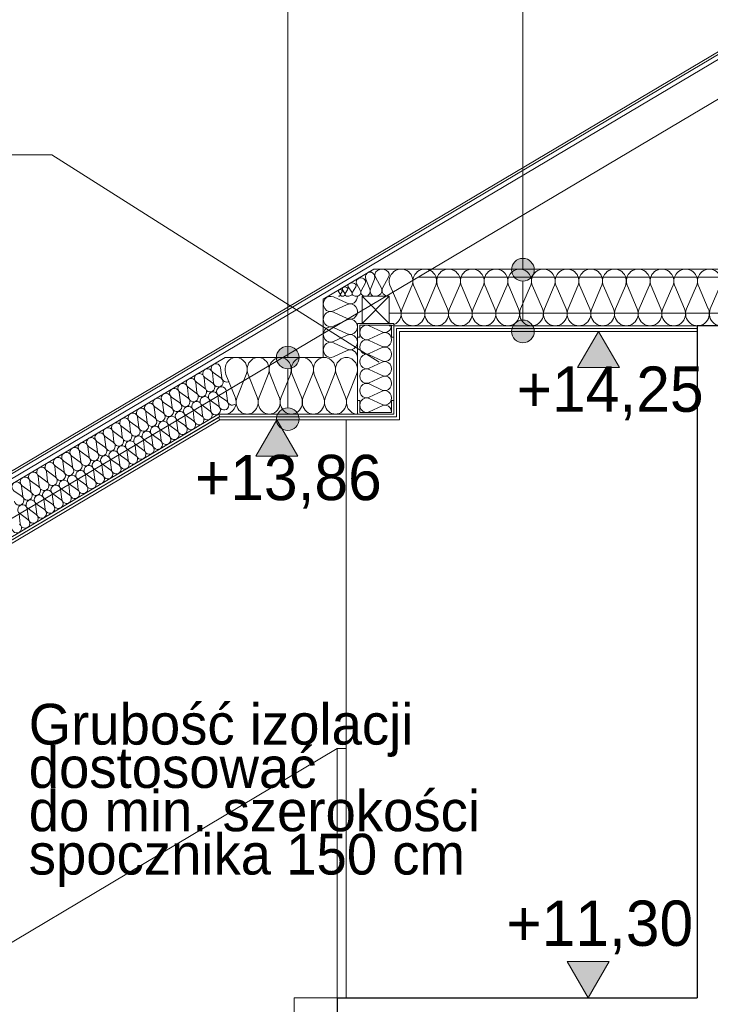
# Model space of a CAD drawing. Extents: x -396299 to -11759, y -15022 to 18278.
# Tile 134 of 205: x -145351 to -142300, y 7823 to 12169. Entities that reach past the tile are written whole.
import ezdxf

# ---------------------------------------------------------------- set-up
doc = ezdxf.new("R2010")
doc.units = 0
doc.header["$MEASUREMENT"] = 0
for name, color, linetype in [('arch izolacje', 7, 'Continuous'), ('Arch ocieplenie', 7, 'Continuous'), ('Arch opisy', 7, 'Continuous'), ('Arch wymiary', 7, 'Continuous'), ('Arch ściany działowe', 7, 'Continuous')]:
    doc.layers.add(name, color=color, linetype=linetype)
for name, color, linetype, lineweight, true_color in [('arch izolacje_Nr_Pióra__24', 7, 'Continuous', 13, 0x029e21), ('Arch ocieplenie_Nr_Pióra__24', 7, 'Continuous', 13, 0x029e21), ('Arch opisy_Nr_Pióra__3', 7, 'Continuous', 20, 0xff6600), ('Arch stropy_Nr_Pióra__24', 7, 'Continuous', 13, 0x029e21), ('INWENT STROPY_Nr_Pióra__25', 7, 'Continuous', 15, 0x40a5ff)]:
    doc.layers.add(name, color=color, linetype=linetype, lineweight=lineweight, true_color=true_color)
for name, color, linetype, lineweight in [('Arch opisy_Nr_Pióra__21', 7, 'Continuous', 13), ('Arch wymiary_Nr_Pióra__21', 7, 'Continuous', 13), ('Arch ściany działowe_Nr_Pióra__5', 7, 'Continuous', 13), ('INWENT BALUSTRADY_Nr_Pióra__21', 7, 'Continuous', 13), ('INWENT DACH_Nr_Pióra__5', 7, 'Continuous', 13), ('INWENT OPISY_Nr_Pióra__21', 7, 'Continuous', 13), ('INWENT.ŚCIANY_Nr_Pióra__1', 7, 'Continuous', 25), ('INWENT.ŚCIANY_Nr_Pióra__21', 7, 'Continuous', 13), ('Inwentaryzacja Konst._Nr_Pióra__5', 7, 'Continuous', 13), ('Istniejące schody_Nr_Pióra__1', 7, 'Continuous', 25), ('Istniejące schody_Nr_Pióra__21', 7, 'Continuous', 13)]:
    doc.layers.add(name, color=color, linetype=linetype, lineweight=lineweight)
doc.styles.add('GENERATED_STYLE_1', font='txt')
doc.styles.add('GENERATED_STYLE_3', font='txt')

# ---------------------------------------------------------------- blocks, each defined once
blk = doc.blocks.new('Ściana_101', base_point=(-147690.9, 8505))
at = {"layer": 'Arch ściany działowe_Nr_Pióra__5', "linetype": 'Continuous'}
for p, q in [((-144473, 10428.2), (-147703.4, 8512.1)), ((-147690.9, 8505), (-144466.7, 10417.4)), ((-144466.7, 10417.4), (-144473, 10428.2))]:
    blk.add_line(p, q, dxfattribs=at)
blk = doc.blocks.new('Ściana_102', base_point=(-147678.4, 8497.9))
at = {"layer": 'Arch ściany działowe_Nr_Pióra__5', "linetype": 'Continuous'}
for p, q in [((-144472.6, 10413.9), (-147690.9, 8505)), ((-147678.4, 8497.9), (-144466.2, 10403.2)), ((-144466.2, 10403.2), (-144472.6, 10413.9))]:
    blk.add_line(p, q, dxfattribs=at)
blk = doc.blocks.new('Izolacja cieplna 14_127', base_point=(-144425.7, 10572.5))
at = {"layer": 'Arch ocieplenie_Nr_Pióra__24', "linetype": 'Continuous'}
for p, q in [((-144499.7, 10610.2), (-144494.4, 10566.4)), ((-144460.8, 10586.4), (-144496.7, 10612.1)), ((-144463.1, 10632), (-144457.7, 10588.2)), ((-144573.1, 10566.8), (-144567.7, 10523)), ((-144534.1, 10542.9), (-144570, 10568.6)), ((-144536.4, 10588.5), (-144531, 10544.7)), ((-144497.5, 10564.6), (-144533.3, 10590.3)), ((-144646.4, 10523.3), (-144641, 10479.5)), ((-144607.4, 10499.4), (-144643.3, 10525.1)), ((-144609.7, 10545), (-144604.4, 10501.2)), ((-144570.8, 10521.1), (-144606.6, 10546.8)), ((-144719.7, 10479.8), (-144714.3, 10436)), ((-144680.8, 10455.9), (-144716.6, 10481.6)), ((-144683, 10501.5), (-144677.7, 10457.7)), ((-144644.1, 10477.6), (-144680, 10503.3)), ((-144793, 10436.3), (-144787.7, 10392.5)), ((-144754.1, 10412.4), (-144789.9, 10438.1)), ((-144756.4, 10458), (-144751, 10414.2)), ((-144717.4, 10434.2), (-144753.3, 10459.9)), ((-144866.3, 10392.8), (-144861, 10349)), ((-144827.4, 10368.9), (-144863.3, 10394.6)), ((-144829.7, 10414.5), (-144824.3, 10370.7)), ((-144790.7, 10390.7), (-144826.6, 10416.4)), ((-144939.7, 10349.3), (-144934.3, 10305.5)), ((-144900.7, 10325.4), (-144936.6, 10351.1)), ((-144903, 10371.1), (-144897.6, 10327.3)), ((-144864.1, 10347.2), (-144899.9, 10372.9)), ((-145013, 10305.8), (-145007.6, 10262)), ((-144974, 10281.9), (-145009.9, 10307.6)), ((-144976.3, 10327.6), (-144971, 10283.8)), ((-144937.4, 10303.7), (-144973.2, 10329.4)), ((-145086.3, 10262.3), (-145080.9, 10218.5)), ((-145047.4, 10238.5), (-145083.2, 10264.2)), ((-145049.6, 10284.1), (-145044.3, 10240.3)), ((-145010.7, 10260.2), (-145046.6, 10285.9)), ((-145159.6, 10218.8), (-145154.3, 10175)), ((-145120.7, 10195), (-145156.5, 10220.7)), ((-145123, 10240.6), (-145117.6, 10196.8)), ((-145084, 10216.7), (-145119.9, 10242.4)), ((-145232.9, 10175.3), (-145227.6, 10131.6)), ((-145194, 10151.5), (-145229.9, 10177.2)), ((-145196.3, 10197.1), (-145190.9, 10153.3)), ((-145157.3, 10173.2), (-145193.2, 10198.9)), ((-145306.3, 10131.9), (-145300.9, 10088.1)), ((-145267.3, 10108), (-145303.2, 10133.7)), ((-145269.6, 10153.6), (-145264.2, 10109.8)), ((-145230.7, 10129.7), (-145266.5, 10155.4)), ((-145340.6, 10064.5), (-145376.5, 10090.2)), ((-145342.9, 10110.1), (-145337.6, 10066.3)), ((-145304, 10086.2), (-145339.8, 10111.9))]:
    blk.add_line(p, q, dxfattribs=at)
for centre, start_param, end_param in [((-144484.2, 10629.4), 2.728799, 6.695979), ((-144557.5, 10585.9), 2.728799, 6.695979), ((-144520.9, 10607.6), 2.728799, 6.695979), ((-144630.9, 10542.4), 2.728799, 6.695979), ((-144594.2, 10564.1), 2.728799, 6.695979), ((-144509.9, 10547.3), 5.870392, 9.837571), ((-144473.2, 10569.1), 5.870392, 9.837571), ((-144436.6, 10590.8), 5.870392, 7.853982), ((-144704.2, 10498.9), 2.728799, 6.695979), ((-144667.5, 10520.6), 2.728799, 6.695979), ((-144583.2, 10503.8), 5.870392, 9.837571), ((-144546.6, 10525.6), 5.870392, 9.837571), ((-144777.5, 10455.4), 2.728799, 6.695979), ((-144740.8, 10477.2), 2.728799, 6.695979), ((-144656.5, 10460.3), 5.870392, 9.837571), ((-144619.9, 10482.1), 5.870392, 9.837571), ((-144850.8, 10411.9), 2.728799, 6.695979), ((-144814.2, 10433.7), 2.728799, 6.695979), ((-144729.9, 10416.9), 5.870392, 9.837571), ((-144693.2, 10438.6), 5.870392, 9.837571), ((-144924.1, 10368.4), 2.728799, 6.695979), ((-144887.5, 10390.2), 2.728799, 6.695979), ((-144803.2, 10373.4), 5.870392, 9.837571), ((-144766.5, 10395.1), 5.870392, 9.837571), ((-144997.5, 10324.9), 2.728799, 6.695979), ((-144960.8, 10346.7), 2.728799, 6.695979), ((-144876.5, 10329.9), 5.870392, 9.837571), ((-144839.8, 10351.6), 5.870392, 9.837571), ((-145070.8, 10281.5), 2.728799, 6.695979), ((-145034.1, 10303.2), 2.728799, 6.695979), ((-144949.8, 10286.4), 5.870392, 9.837571), ((-144913.2, 10308.1), 5.870392, 9.837571), ((-145144.1, 10238), 2.728799, 6.695979), ((-145107.4, 10259.7), 2.728799, 6.695979), ((-145023.1, 10242.9), 5.870392, 9.837571), ((-144986.5, 10264.6), 5.870392, 9.837571), ((-145217.4, 10194.5), 2.728799, 6.695979), ((-145180.8, 10216.2), 2.728799, 6.695979), ((-145096.5, 10199.4), 5.870392, 9.837571), ((-145059.8, 10221.2), 5.870392, 9.837571), ((-145290.7, 10151), 2.728799, 6.695979), ((-145254.1, 10172.7), 2.728799, 6.695979), ((-145169.8, 10155.9), 5.870392, 9.837571), ((-145133.1, 10177.7), 5.870392, 9.837571), ((-145364.1, 10107.5), 2.728799, 6.695979), ((-145327.4, 10129.2), 2.728799, 6.695979), ((-145243.1, 10112.4), 5.870392, 9.837571), ((-145206.4, 10134.2), 5.870392, 9.837571), ((-145316.4, 10068.9), 5.870392, 9.837571), ((-145279.8, 10090.7), 5.870392, 9.837571), ((-145353.1, 10047.2), 5.870392, 9.837571)]:
    blk.add_ellipse(centre, major_axis=(-18.3, -10.9), ratio=0.997928, start_param=start_param, end_param=end_param, dxfattribs=at)
blk = doc.blocks.new('Izolacja cieplna 14_145', base_point=(-141099.8, 10818.2))
at = {"layer": 'arch izolacje_Nr_Pióra__24', "linetype": 'Continuous'}
for p, q in [((-143670.4, 10892.7), (-143714, 10993.7)), ((-143618.1, 10993.7), (-143661.6, 10892.7)), ((-143565.7, 10892.7), (-143609.3, 10993.7)), ((-143513.3, 10993.7), (-143556.9, 10892.7)), ((-143460.9, 10892.7), (-143504.5, 10993.7)), ((-143408.6, 10993.7), (-143452.2, 10892.7)), ((-143356.2, 10892.7), (-143399.8, 10993.7)), ((-143303.8, 10993.7), (-143347.4, 10892.7)), ((-143251.5, 10892.7), (-143295, 10993.7)), ((-143199.1, 10993.7), (-143242.7, 10892.7)), ((-143146.7, 10892.7), (-143190.3, 10993.7)), ((-143094.4, 10993.7), (-143137.9, 10892.7)), ((-143042, 10892.7), (-143085.6, 10993.7)), ((-142989.6, 10993.7), (-143033.2, 10892.7)), ((-142937.2, 10892.7), (-142980.8, 10993.7)), ((-142884.9, 10993.7), (-142928.4, 10892.7)), ((-142832.5, 10892.7), (-142876.1, 10993.7)), ((-142780.1, 10993.7), (-142823.7, 10892.7)), ((-142727.7, 10892.7), (-142771.3, 10993.7)), ((-142675.4, 10993.7), (-142719, 10892.7)), ((-142623, 10892.7), (-142666.6, 10993.7)), ((-142570.6, 10993.7), (-142614.2, 10892.7)), ((-142518.3, 10892.7), (-142561.8, 10993.7)), ((-142465.9, 10993.7), (-142509.5, 10892.7)), ((-142413.5, 10892.7), (-142457.1, 10993.7)), ((-142361.2, 10993.7), (-142404.7, 10892.7)), ((-142308.8, 10892.7), (-142352.4, 10993.7)), ((-142256.4, 10993.7), (-142300, 10892.7)), ((-142204, 10892.7), (-142247.6, 10993.7)), ((-142151.7, 10993.7), (-142195.2, 10892.7)), ((-142099.3, 10892.7), (-142142.9, 10993.7)), ((-142046.9, 10993.7), (-142090.5, 10892.7)), ((-141994.6, 10892.7), (-142038.1, 10993.7)), ((-141942.2, 10993.7), (-141985.8, 10892.7)), ((-141889.8, 10892.7), (-141933.4, 10993.7)), ((-141837.4, 10993.7), (-141881, 10892.7)), ((-141785.1, 10892.7), (-141828.6, 10993.7)), ((-141732.7, 10993.7), (-141776.3, 10892.7)), ((-141680.3, 10892.7), (-141723.9, 10993.7)), ((-141628, 10993.7), (-141671.5, 10892.7)), ((-141575.6, 10892.7), (-141619.2, 10993.7)), ((-141523.2, 10993.7), (-141566.8, 10892.7)), ((-141470.8, 10892.7), (-141514.4, 10993.7)), ((-141418.5, 10993.7), (-141462, 10892.7)), ((-141366.1, 10892.7), (-141409.7, 10993.7)), ((-141313.7, 10993.7), (-141357.3, 10892.7)), ((-141261.4, 10892.7), (-141304.9, 10993.7)), ((-141209, 10993.7), (-141252.6, 10892.7)), ((-141156.6, 10892.7), (-141200.2, 10993.7)), ((-141104.2, 10993.7), (-141147.8, 10892.7))]:
    blk.add_line(p, q, dxfattribs=at)
for centre, start_param, end_param in [((-143666, 11015), 1.158003, 5.125183), ((-143561.3, 11015), 1.158003, 5.125183), ((-143456.5, 11015), 1.158003, 5.125183), ((-143351.8, 11015), 1.158003, 5.125183), ((-143247.1, 11015), 1.158003, 5.125183), ((-143142.3, 11015), 1.158003, 5.125183), ((-143037.6, 11015), 1.158003, 5.125183), ((-142932.8, 11015), 1.158003, 5.125183), ((-142828.1, 11015), 1.158003, 5.125183), ((-142723.4, 11015), 1.158003, 5.125183), ((-142618.6, 11015), 1.158003, 5.125183), ((-142513.9, 11015), 1.158003, 5.125183), ((-142409.1, 11015), 1.158003, 5.125183), ((-142304.4, 11015), 1.158003, 5.125183), ((-142199.6, 11015), 1.158003, 5.125183), ((-142094.9, 11015), 1.158003, 5.125183), ((-141990.2, 11015), 1.158003, 5.125183), ((-141885.4, 11015), 1.158003, 5.125183), ((-141780.7, 11015), 1.158003, 5.125183), ((-141675.9, 11015), 1.158003, 5.125183), ((-141571.2, 11015), 1.158003, 5.125183), ((-141466.4, 11015), 1.158003, 5.125183), ((-141361.7, 11015), 1.158003, 5.125183), ((-141257, 11015), 1.158003, 5.125183), ((-141152.2, 11015), 1.158003, 5.125183), ((-143718.4, 10871.3), 0, 1.983589), ((-143613.7, 10871.3), 4.299595, 8.266774), ((-143508.9, 10871.3), 4.299595, 8.266774), ((-143404.2, 10871.3), 4.299595, 8.266774), ((-143299.4, 10871.3), 4.299595, 8.266774), ((-143194.7, 10871.3), 4.299595, 8.266774), ((-143089.9, 10871.3), 4.299595, 8.266774), ((-142985.2, 10871.3), 4.299595, 8.266774), ((-142880.5, 10871.3), 4.299595, 8.266774), ((-142775.7, 10871.3), 4.299595, 8.266774), ((-142671, 10871.3), 4.299595, 8.266774), ((-142566.2, 10871.3), 4.299595, 8.266774), ((-142461.5, 10871.3), 4.299595, 8.266774), ((-142356.7, 10871.3), 4.299595, 8.266774), ((-142252, 10871.3), 4.299595, 8.266774), ((-142147.3, 10871.3), 4.299595, 8.266774), ((-142042.5, 10871.3), 4.299595, 8.266774), ((-141937.8, 10871.3), 4.299595, 8.266774), ((-141833, 10871.3), 4.299595, 8.266774), ((-141728.3, 10871.3), 4.299595, 8.266774), ((-141623.6, 10871.3), 4.299595, 8.266774), ((-141518.8, 10871.3), 4.299595, 8.266774), ((-141414.1, 10871.3), 4.299595, 8.266774), ((-141309.3, 10871.3), 4.299595, 8.266774), ((-141204.6, 10871.3), 4.299595, 8.266774), ((-141099.8, 10871.3), 4.299596, 6.283185)]:
    blk.add_ellipse(centre, major_axis=(0, -53.2), ratio=0.984989, start_param=start_param, end_param=end_param, dxfattribs=at)
blk = doc.blocks.new('Izolacja cieplna 14_146', base_point=(-143858.4, 10428.2))
at = {"layer": 'arch izolacje_Nr_Pióra__24', "linetype": 'Continuous'}
for p, q in [((-144398.9, 10502.7), (-144439.5, 10603.7)), ((-144350.2, 10603.7), (-144390.7, 10502.7)), ((-144301.4, 10502.7), (-144342, 10603.7)), ((-144252.6, 10603.7), (-144293.2, 10502.7)), ((-144203.9, 10502.7), (-144244.4, 10603.7)), ((-144155.1, 10603.7), (-144195.7, 10502.7)), ((-144106.3, 10502.7), (-144146.9, 10603.7)), ((-144057.6, 10603.7), (-144098.1, 10502.7)), ((-144008.8, 10502.7), (-144049.4, 10603.7)), ((-143960, 10603.7), (-144000.6, 10502.7)), ((-143911.3, 10502.7), (-143951.8, 10603.7)), ((-143862.5, 10603.7), (-143903.1, 10502.7))]:
    blk.add_line(p, q, dxfattribs=at)
for centre, start_param, end_param in [((-144394.8, 10625), 1.158003, 5.125183), ((-144297.3, 10625), 1.158003, 5.125183), ((-144199.8, 10625), 1.158003, 5.125183), ((-144102.2, 10625), 1.158003, 5.125183), ((-144004.7, 10625), 1.158003, 5.125183), ((-143907.2, 10625), 1.158003, 5.125183), ((-144443.6, 10481.3), 0, 1.983589), ((-144346.1, 10481.3), 4.299595, 8.266774), ((-144248.5, 10481.3), 4.299595, 8.266774), ((-144151, 10481.3), 4.299595, 8.266774), ((-144053.5, 10481.3), 4.299595, 8.266774), ((-143955.9, 10481.3), 4.299595, 8.266774), ((-143858.4, 10481.3), 4.299596, 6.283185)]:
    blk.add_ellipse(centre, major_axis=(0, -53.2), ratio=0.91718, start_param=start_param, end_param=end_param, dxfattribs=at)
blk = doc.blocks.new('Izolacja cieplna 14_147', base_point=(-143708.4, 10435.7))
at = {"layer": 'arch izolacje_Nr_Pióra__24', "linetype": 'Continuous'}
for p, q in [((-143750.1, 10791.3), (-143806.7, 10818)), ((-143806.7, 10759.2), (-143750.1, 10785.9)), ((-143750.1, 10727.1), (-143806.7, 10753.8)), ((-143806.7, 10695), (-143750.1, 10721.7)), ((-143750.1, 10663), (-143806.7, 10689.7)), ((-143806.7, 10630.9), (-143750.1, 10657.6)), ((-143750.1, 10598.8), (-143806.7, 10625.5)), ((-143806.7, 10566.7), (-143750.1, 10593.4)), ((-143750.1, 10534.6), (-143806.7, 10561.3)), ((-143806.7, 10502.5), (-143750.1, 10529.2)), ((-143750.1, 10470.5), (-143806.7, 10497.2)), ((-143806.7, 10438.4), (-143750.1, 10465.1))]:
    blk.add_line(p, q, dxfattribs=at)
for centre, start_param, end_param in [((-143818.6, 10788.6), 5.870392, 9.837571), ((-143738.2, 10820.7), 2.7288, 4.712389), ((-143738.2, 10756.5), 2.7288, 6.695979), ((-143818.6, 10724.4), 5.870392, 9.837571), ((-143818.6, 10660.3), 5.870392, 9.837571), ((-143738.2, 10692.3), 2.7288, 6.695979), ((-143738.2, 10628.2), 2.7288, 6.695979), ((-143818.6, 10596.1), 5.870392, 9.837571), ((-143818.6, 10531.9), 5.870392, 9.837571), ((-143738.2, 10564), 2.7288, 6.695979), ((-143738.2, 10499.8), 2.7288, 6.695979), ((-143818.6, 10467.8), 5.870392, 9.837571), ((-143738.2, 10435.7), 4.712389, 6.695979)]:
    blk.add_ellipse(centre, major_axis=(0, 32.1), ratio=0.92805, start_param=start_param, end_param=end_param, dxfattribs=at)
blk = doc.blocks.new('Izolacja cieplna 14_148', base_point=(-143858.4, 10678.2))
at = {"layer": 'arch izolacje_Nr_Pióra__24', "linetype": 'Continuous'}
for p, q in [((-143903.5, 10917.3), (-143964.6, 10945.3)), ((-143964.6, 10883.5), (-143903.5, 10911.6)), ((-143903.5, 10849.8), (-143964.6, 10877.8)), ((-143964.6, 10816), (-143903.5, 10844.1)), ((-143903.5, 10782.3), (-143964.6, 10810.3)), ((-143964.6, 10748.5), (-143903.5, 10776.6)), ((-143903.5, 10714.8), (-143964.6, 10742.8)), ((-143964.6, 10681), (-143903.5, 10709.1))]:
    blk.add_line(p, q, dxfattribs=at)
for centre, start_param, end_param in [((-143977.5, 10914.4), 5.870392, 9.837571), ((-143890.6, 10948.2), 2.7288, 4.712389), ((-143890.6, 10880.7), 2.7288, 6.695979), ((-143977.5, 10846.9), 5.870392, 9.837571), ((-143890.6, 10813.2), 2.7288, 6.695979), ((-143977.5, 10779.4), 5.870392, 9.837571), ((-143890.6, 10745.7), 2.7288, 6.695979), ((-143977.5, 10711.9), 5.870392, 9.837571), ((-143890.6, 10678.2), 4.712389, 6.695979)]:
    blk.add_ellipse(centre, major_axis=(0, 33.7), ratio=0.953287, start_param=start_param, end_param=end_param, dxfattribs=at)
blk = doc.blocks.new('Izolacja cieplna 14_149', base_point=(-143782.3, 10948.2))
at = {"layer": 'arch izolacje_Nr_Pióra__24', "linetype": 'Continuous'}
for p, q in [((-143779.6, 11032.4), (-143753, 10983.9)), ((-143747.7, 10983.9), (-143721.1, 11032.4))]:
    blk.add_line(p, q, dxfattribs=at)
for centre, start_param, end_param in [((-143750.3, 11042.7), 5.870392, 9.837571), ((-143782.3, 10973.7), 4.712389, 6.695979), ((-143718.4, 10973.7), 2.7288, 4.712389)]:
    blk.add_ellipse(centre, major_axis=(31.9, 0), ratio=0.799024, start_param=start_param, end_param=end_param, dxfattribs=at)
blk = doc.blocks.new('Izolacja cieplna 14_150', base_point=(-143782.3, 10948.2))
at = {"layer": 'Arch ocieplenie_Nr_Pióra__24', "linetype": 'Continuous'}
for p, q in [((-143804.5, 10980.1), (-143821.5, 11023.3)), ((-143784, 11023.3), (-143801, 10980.1))]:
    blk.add_line(p, q, dxfattribs=at)
for centre, start_param, end_param in [((-143802.8, 11032.5), 1.158003, 5.125183), ((-143823.2, 10970.9), 6.283185, 8.266774), ((-143782.3, 10970.9), 4.299596, 6.283185)]:
    blk.add_ellipse(centre, major_axis=(0, -22.8), ratio=0.899208, start_param=start_param, end_param=end_param, dxfattribs=at)
blk = doc.blocks.new('Izolacja cieplna 14_151', base_point=(-143823.2, 10948.2))
at = {"layer": 'Arch ocieplenie_Nr_Pióra__24', "linetype": 'Continuous'}
for p, q in [((-143845.4, 10972.4), (-143862.5, 11005.3)), ((-143825, 11005.3), (-143842, 10972.4))]:
    blk.add_line(p, q, dxfattribs=at)
for centre, start_param, end_param in [((-143843.7, 11012.2), 2.728799, 6.695979), ((-143864.2, 10965.5), 1.570796, 3.554385), ((-143823.2, 10965.5), 5.870392, 7.853982)]:
    blk.add_ellipse(centre, major_axis=(-20.5, 0), ratio=0.844641, start_param=start_param, end_param=end_param, dxfattribs=at)
blk = doc.blocks.new('Izolacja cieplna 14_152', base_point=(-143864.2, 10948.2))
at = {"layer": 'Arch ocieplenie_Nr_Pióra__24', "linetype": 'Continuous'}
for p, q in [((-143884, 10965.8), (-143899.1, 10989.8)), ((-143865.7, 10989.8), (-143880.9, 10965.8))]:
    blk.add_line(p, q, dxfattribs=at)
for centre, start_param, end_param in [((-143882.4, 10994.8), 2.728799, 6.695979), ((-143900.7, 10960.8), 1.570796, 3.554385), ((-143864.2, 10960.8), 5.870392, 7.853982)]:
    blk.add_ellipse(centre, major_axis=(-18.2, 0), ratio=0.690752, start_param=start_param, end_param=end_param, dxfattribs=at)
blk = doc.blocks.new('Izolacja cieplna 14_153', base_point=(-143901.6, 10948.2))
at = {"layer": 'Arch ocieplenie_Nr_Pióra__24', "linetype": 'Continuous'}
for p, q in [((-143914.5, 10960.5), (-143924.4, 10977.2)), ((-143902.6, 10977.2), (-143912.5, 10960.5))]:
    blk.add_line(p, q, dxfattribs=at)
for centre, start_param, end_param in [((-143913.5, 10980.7), 2.728799, 6.695979), ((-143925.4, 10957), 1.570796, 3.554385), ((-143901.6, 10957), 5.870392, 7.853982)]:
    blk.add_ellipse(centre, major_axis=(-11.9, 0), ratio=0.738301, start_param=start_param, end_param=end_param, dxfattribs=at)
blk = doc.blocks.new('Izolacja cieplna 14_154', base_point=(-143925.4, 10948.2))
at = {"layer": 'Arch ocieplenie_Nr_Pióra__24', "linetype": 'Continuous'}
for p, q in [((-143934.8, 10957.1), (-143942, 10969.2)), ((-143926.1, 10969.2), (-143933.4, 10957.1))]:
    blk.add_line(p, q, dxfattribs=at)
for centre, start_param, end_param in [((-143934.1, 10971.8), 2.728799, 6.695979), ((-143942.8, 10954.6), 1.570796, 3.554385), ((-143925.4, 10954.6), 5.870392, 7.853982)]:
    blk.add_ellipse(centre, major_axis=(-8.67, 0), ratio=0.736068, start_param=start_param, end_param=end_param, dxfattribs=at)
blk = doc.blocks.new('Izolacja cieplna 14_263', base_point=(-144401, 10470.9))
at = {"layer": 'Arch ocieplenie_Nr_Pióra__24', "linetype": 'Continuous'}
for p, q in [((-144438.4, 10530.4), (-144433, 10486.6)), ((-144511.6, 10486.9), (-144506.2, 10443.1)), ((-144472.7, 10463), (-144508.5, 10488.8)), ((-144475, 10508.6), (-144469.6, 10464.9)), ((-144436.1, 10484.8), (-144471.9, 10510.5)), ((-144584.8, 10443.5), (-144579.5, 10399.7)), ((-144545.9, 10419.6), (-144581.8, 10445.3)), ((-144548.2, 10465.2), (-144542.8, 10421.4)), ((-144509.3, 10441.3), (-144545.1, 10467)), ((-144658.1, 10400.1), (-144652.7, 10356.3)), ((-144619.1, 10376.2), (-144655, 10401.9)), ((-144621.4, 10421.8), (-144616.1, 10378)), ((-144582.5, 10397.9), (-144618.4, 10423.6)), ((-144731.3, 10356.6), (-144725.9, 10312.9)), ((-144692.4, 10332.7), (-144728.2, 10358.5)), ((-144694.7, 10378.4), (-144689.3, 10334.6)), ((-144655.8, 10354.5), (-144691.6, 10380.2)), ((-144804.5, 10313.2), (-144799.1, 10269.4)), ((-144765.6, 10289.3), (-144801.4, 10315)), ((-144767.9, 10334.9), (-144762.5, 10291.1)), ((-144729, 10311), (-144764.8, 10336.7)), ((-144877.7, 10269.8), (-144872.3, 10226)), ((-144838.8, 10245.9), (-144874.6, 10271.6)), ((-144841.1, 10291.5), (-144835.7, 10247.7)), ((-144802.2, 10267.6), (-144838, 10293.3)), ((-144950.9, 10226.3), (-144945.6, 10182.6)), ((-144912, 10202.5), (-144947.9, 10228.2)), ((-144914.3, 10248.1), (-144909, 10204.3)), ((-144875.4, 10224.2), (-144911.3, 10249.9)), ((-145024.2, 10182.9), (-145018.8, 10139.1)), ((-144985.2, 10159), (-145021.1, 10184.7)), ((-144987.6, 10204.6), (-144982.2, 10160.8)), ((-144948.6, 10180.7), (-144984.5, 10206.5)), ((-145097.4, 10139.5), (-145092, 10095.7)), ((-145058.5, 10115.6), (-145094.3, 10141.3)), ((-145060.8, 10161.2), (-145055.4, 10117.4)), ((-145021.9, 10137.3), (-145057.7, 10163)), ((-145170.6, 10096.1), (-145165.2, 10052.3)), ((-145131.7, 10072.2), (-145167.5, 10097.9)), ((-145134, 10117.8), (-145128.6, 10074)), ((-145095.1, 10093.9), (-145130.9, 10119.6)), ((-145243.8, 10052.6), (-145238.4, 10008.8)), ((-145204.9, 10028.7), (-145240.8, 10054.4)), ((-145207.2, 10074.3), (-145201.8, 10030.6)), ((-145168.3, 10050.4), (-145204.1, 10076.2)), ((-145317.1, 10009.2), (-145311.7, 9965.4)), ((-145278.1, 9985.3), (-145314, 10011)), ((-145280.4, 10030.9), (-145275.1, 9987.1)), ((-145241.5, 10007), (-145277.4, 10032.7)), ((-145353.7, 9987.5), (-145348.3, 9943.7)), ((-145314.7, 9963.6), (-145350.6, 9989.3))]:
    blk.add_line(p, q, dxfattribs=at)
for centre, start_param, end_param in [((-144496.1, 10506), 2.728799, 6.695979), ((-144459.5, 10527.8), 2.728799, 6.695979), ((-144569.3, 10462.6), 2.728799, 6.695979), ((-144532.7, 10484.3), 2.728799, 6.695979), ((-144448.5, 10467.5), 5.870392, 9.837571), ((-144411.9, 10489.2), 5.870392, 7.853982), ((-144642.6, 10419.2), 2.728799, 6.695979), ((-144606, 10440.9), 2.728799, 6.695979), ((-144521.7, 10424), 5.870392, 9.837571), ((-144485.1, 10445.8), 5.870392, 9.837571), ((-144715.8, 10375.7), 2.728799, 6.695979), ((-144679.2, 10397.5), 2.728799, 6.695979), ((-144594.9, 10380.6), 5.870392, 9.837571), ((-144558.3, 10402.3), 5.870392, 9.837571), ((-144789, 10332.3), 2.728799, 6.695979), ((-144752.4, 10354), 2.728799, 6.695979), ((-144668.2, 10337.2), 5.870392, 9.837571), ((-144631.6, 10358.9), 5.870392, 9.837571), ((-144862.2, 10288.9), 2.728799, 6.695979), ((-144825.6, 10310.6), 2.728799, 6.695979), ((-144741.4, 10293.7), 5.870392, 9.837571), ((-144704.8, 10315.5), 5.870392, 9.837571), ((-144935.5, 10245.5), 2.728799, 6.695979), ((-144898.8, 10267.2), 2.728799, 6.695979), ((-144814.6, 10250.3), 5.870392, 9.837571), ((-144778, 10272), 5.870392, 9.837571), ((-145008.7, 10202), 2.728799, 6.695979), ((-144972.1, 10223.7), 2.728799, 6.695979), ((-144887.8, 10206.9), 5.870392, 9.837571), ((-144851.2, 10228.6), 5.870392, 9.837571), ((-145081.9, 10158.6), 2.728799, 6.695979), ((-145045.3, 10180.3), 2.728799, 6.695979), ((-144961.1, 10163.5), 5.870392, 9.837571), ((-144924.4, 10185.2), 5.870392, 9.837571), ((-145155.1, 10115.2), 2.728799, 6.695979), ((-145118.5, 10136.9), 2.728799, 6.695979), ((-145034.3, 10120), 5.870392, 9.837571), ((-144997.7, 10141.7), 5.870392, 9.837571), ((-145228.3, 10071.7), 2.728799, 6.695979), ((-145191.7, 10093.4), 2.728799, 6.695979), ((-145107.5, 10076.6), 5.870392, 9.837571), ((-145070.9, 10098.3), 5.870392, 9.837571), ((-145301.6, 10028.3), 2.728799, 6.695979), ((-145264.9, 10050), 2.728799, 6.695979), ((-145180.7, 10033.2), 5.870392, 9.837571), ((-145144.1, 10054.9), 5.870392, 9.837571), ((-145338.2, 10006.6), 2.728799, 6.695979), ((-145253.9, 9989.7), 5.870392, 9.837571), ((-145217.3, 10011.4), 5.870392, 9.837571), ((-145327.2, 9946.3), 5.870392, 9.837571), ((-145290.5, 9968), 5.870392, 9.837571), ((-145363.8, 9924.6), 5.870392, 9.837571)]:
    blk.add_ellipse(centre, major_axis=(-18.3, -10.9), ratio=0.999277, start_param=start_param, end_param=end_param, dxfattribs=at)
blk = doc.blocks.new('Wymiary_26', base_point=(-142839.9, 7851.7))
at = {"layer": 'Arch wymiary_Nr_Pióra__21', "linetype": 'Continuous'}
blk.add_hatch(color=256, dxfattribs=at).paths.add_polyline_path([(-142839.9, 7851.7), (-142932.7, 8011.7), (-142747.1, 8011.7)], flags=0)
for p, q in [((-142839.9, 7851.7), (-142932.7, 8011.7)), ((-142932.7, 8011.7), (-142747.1, 8011.7)), ((-142747.1, 8011.7), (-142839.9, 7851.7)), ((-142839.9, 7851.7), (-142959.9, 7851.7)), ((-142839.9, 7851.7), (-142719.9, 7851.7))]:
    blk.add_line(p, q, dxfattribs=at)
at = {"layer": 'Arch wymiary_Nr_Pióra__21', "insert": (-143201.3, 8043.7), "char_height": 200, "attachment_point": 7, "style": 'GENERATED_STYLE_1'}
blk.add_mtext('{+11,30}', dxfattribs=at)
blk = doc.blocks.new('Wymiary_28', base_point=(-144215.4, 10403.2))
at = {"layer": 'Arch wymiary_Nr_Pióra__21', "linetype": 'Continuous'}
blk.add_hatch(color=256, dxfattribs=at).paths.add_polyline_path([(-144215.4, 10403.2), (-144308.2, 10243.2), (-144122.6, 10243.2)], flags=0)
for p, q in [((-144215.4, 10403.2), (-144335.4, 10403.2)), ((-144215.4, 10403.2), (-144308.2, 10243.2)), ((-144215.4, 10403.2), (-144095.4, 10403.2)), ((-144122.6, 10243.2), (-144215.4, 10403.2)), ((-144308.2, 10243.2), (-144122.6, 10243.2))]:
    blk.add_line(p, q, dxfattribs=at)
at = {"layer": 'Arch wymiary_Nr_Pióra__21', "insert": (-144576.9, 10011.2), "char_height": 200, "attachment_point": 7, "style": 'GENERATED_STYLE_1'}
blk.add_mtext('{+13,86}', dxfattribs=at)
blk = doc.blocks.new('Wymiary_29', base_point=(-142793.7, 10793.2))
at = {"layer": 'Arch wymiary_Nr_Pióra__21', "linetype": 'Continuous'}
blk.add_hatch(color=256, dxfattribs=at).paths.add_polyline_path([(-142793.7, 10793.2), (-142886.5, 10633.2), (-142700.9, 10633.2)], flags=0)
for p, q in [((-142793.7, 10793.2), (-142913.7, 10793.2)), ((-142793.7, 10793.2), (-142886.5, 10633.2)), ((-142793.7, 10793.2), (-142673.7, 10793.2)), ((-142700.9, 10633.2), (-142793.7, 10793.2)), ((-142886.5, 10633.2), (-142700.9, 10633.2))]:
    blk.add_line(p, q, dxfattribs=at)
at = {"layer": 'Arch wymiary_Nr_Pióra__21', "insert": (-143155.2, 10401.2), "char_height": 200, "attachment_point": 7, "style": 'GENERATED_STYLE_1'}
blk.add_mtext('{+14,25}', dxfattribs=at)
blk = doc.blocks.new('Linia_214', base_point=(-144166.8, 10405.7))
at = {"layer": 'Arch opisy_Nr_Pióra__21', "linetype": 'Continuous'}
for points in [[(-144116.8, 10678.2), (-144120.6, 10697.3), (-144131.5, 10713.5), (-144147.7, 10724.4), (-144166.8, 10728.2), (-144186, 10724.4), (-144202.2, 10713.5), (-144213, 10697.3), (-144216.8, 10678.2), (-144213, 10659), (-144202.2, 10642.8), (-144186, 10632), (-144166.8, 10628.2), (-144147.7, 10632), (-144131.5, 10642.8), (-144120.6, 10659)], [(-144116.8, 10405.7), (-144120.6, 10424.8), (-144131.5, 10441), (-144147.7, 10451.9), (-144166.8, 10455.7), (-144186, 10451.9), (-144202.2, 10441), (-144213, 10424.8), (-144216.8, 10405.7), (-144213, 10386.5), (-144202.2, 10370.3), (-144186, 10359.5), (-144166.8, 10355.7), (-144147.7, 10359.5), (-144131.5, 10370.3), (-144120.6, 10386.5)]]:
    blk.add_hatch(color=256, dxfattribs=at).paths.add_polyline_path(points, flags=0)
blk.add_line((-144166.8, 10455.7), (-144166.8, 10628.2), dxfattribs=at)
for centre in [(-144166.8, 10678.2), (-144166.8, 10405.7)]:
    blk.add_circle(centre, 50, dxfattribs=at)
blk = doc.blocks.new('Linia_215', base_point=(-144166.8, 10678.2))
at = {"layer": 'Arch opisy_Nr_Pióra__21', "linetype": 'Continuous'}
blk.add_line((-144166.8, 10678.2), (-144166.8, 12244.7), dxfattribs=at)
blk.add_circle((-144166.8, 12544.7), 300, dxfattribs=at)
blk = doc.blocks.new('Linia_216', base_point=(-143127.8, 10793.2))
at = {"layer": 'Arch opisy_Nr_Pióra__21', "linetype": 'Continuous'}
for points in [[(-143077.8, 11065.7), (-143081.6, 11084.8), (-143092.4, 11101), (-143108.6, 11111.9), (-143127.8, 11115.7), (-143146.9, 11111.9), (-143163.1, 11101), (-143174, 11084.8), (-143177.8, 11065.7), (-143174, 11046.5), (-143163.1, 11030.3), (-143146.9, 11019.5), (-143127.8, 11015.7), (-143108.6, 11019.5), (-143092.4, 11030.3), (-143081.6, 11046.5)], [(-143077.8, 10793.2), (-143081.6, 10812.3), (-143092.4, 10828.5), (-143108.6, 10839.4), (-143127.8, 10843.2), (-143146.9, 10839.4), (-143163.1, 10828.5), (-143174, 10812.3), (-143177.8, 10793.2), (-143174, 10774), (-143163.1, 10757.8), (-143146.9, 10747), (-143127.8, 10743.2), (-143108.6, 10747), (-143092.4, 10757.8), (-143081.6, 10774)]]:
    blk.add_hatch(color=256, dxfattribs=at).paths.add_polyline_path(points, flags=0)
blk.add_line((-143127.8, 10843.2), (-143127.8, 11015.7), dxfattribs=at)
for centre in [(-143127.8, 11065.7), (-143127.8, 10793.2)]:
    blk.add_circle(centre, 50, dxfattribs=at)
blk = doc.blocks.new('Linia_217', base_point=(-143127.8, 11065.7))
at = {"layer": 'Arch opisy_Nr_Pióra__21', "linetype": 'Continuous'}
blk.add_line((-143127.8, 11065.7), (-143127.8, 12244.7), dxfattribs=at)
blk.add_circle((-143127.8, 12544.7), 300, dxfattribs=at)

msp = doc.modelspace()

# ---------------------------------------------------------------- linework, layer by layer
at = {"layer": 'Arch ocieplenie_Nr_Pióra__24', "linetype": 'Continuous'}
for p, q in [((-143786.1, 11068.2), (-144009.7, 10935.6)), ((-144443.6, 10678.2), (-149093.3, 7920.3))]:
    msp.add_line(p, q, dxfattribs=at)
at = {"layer": 'Arch stropy_Nr_Pióra__24', "linetype": 'Continuous'}
for p, q in [((-143786.1, 11068.2), (-141099.8, 11068.2)), ((-144009.7, 10678.2), (-144009.7, 10935.6)), ((-144009.7, 10678.2), (-144443.6, 10678.2))]:
    msp.add_line(p, q, dxfattribs=at)
at = {"layer": 'INWENT BALUSTRADY_Nr_Pióra__21', "linetype": 'Continuous'}
for p, q in [((-146828.4, 7238.7), (-143948.4, 8951.7)), ((-143948.4, 7851.7), (-143948.4, 8951.7)), ((-143948.4, 8951.7), (-143908.4, 8951.7))]:
    msp.add_line(p, q, dxfattribs=at)
at = {"layer": 'INWENT DACH_Nr_Pióra__5', "linetype": 'Continuous'}
for p, q in [((-142143.4, 12100.6), (-149128.4, 7957.6)), ((-142143.4, 12089), (-149098.4, 7963.8)), ((-143698.4, 10818.2), (-143698.4, 10428.2)), ((-142358.4, 10818.2), (-143698.4, 10818.2)), ((-143685.9, 10805.7), (-143685.9, 10415.7)), ((-142358.4, 10805.7), (-143685.9, 10805.7)), ((-143673.4, 10793.2), (-143673.4, 10403.2)), ((-142358.4, 10793.2), (-143673.4, 10793.2)), ((-143698.4, 10428.2), (-144473, 10428.2)), ((-143685.9, 10415.7), (-144469.6, 10415.7)), ((-143673.4, 10403.2), (-144466.2, 10403.2))]:
    msp.add_line(p, q, dxfattribs=at)
at = {"layer": 'INWENT OPISY_Nr_Pióra__21', "linetype": 'Continuous'}
for p, q in [((-147081.4, 11572.8), (-145209.1, 11572.8)), ((-145209.1, 11572.8), (-143762.4, 10657.5))]:
    msp.add_line(p, q, dxfattribs=at)
at = {"layer": 'INWENT STROPY_Nr_Pióra__25', "linetype": 'Continuous'}
for p, q in [((-143858.4, 10828.2), (-143698.4, 10828.2)), ((-143858.4, 10768.2), (-143858.4, 10828.2)), ((-143698.4, 10828.2), (-143698.4, 10768.2)), ((-143848.4, 10768.2), (-143848.4, 10820.7)), ((-143848.4, 10820.7), (-143708.4, 10820.7)), ((-143708.4, 10820.7), (-143708.4, 10768.2)), ((-143858.4, 10488.2), (-143858.4, 10768.2)), ((-143858.4, 10768.2), (-143848.4, 10768.2)), ((-143708.4, 10768.2), (-143698.4, 10768.2)), ((-143698.4, 10488.2), (-143698.4, 10768.2)), ((-143858.4, 10488.2), (-143848.4, 10488.2)), ((-143858.4, 10488.2), (-143858.4, 10428.2)), ((-143848.4, 10488.2), (-143848.4, 10435.7)), ((-143708.4, 10488.2), (-143698.4, 10488.2)), ((-143708.4, 10435.7), (-143708.4, 10488.2)), ((-143698.4, 10428.2), (-143698.4, 10488.2)), ((-143848.4, 10435.7), (-143708.4, 10435.7)), ((-143858.4, 10428.2), (-143698.4, 10428.2))]:
    msp.add_line(p, q, dxfattribs=at)
at = {"layer": 'INWENT.ŚCIANY_Nr_Pióra__1', "linetype": 'Continuous'}
for p, q in [((-142068.4, 10818.2), (-142358.4, 10818.2)), ((-142358.4, 10818.2), (-142358.4, 7851.7))]:
    msp.add_line(p, q, dxfattribs=at)
at = {"layer": 'INWENT.ŚCIANY_Nr_Pióra__21', "linetype": 'Continuous'}
msp.add_line((-143908.4, 10403.2), (-143908.4, 7851.7), dxfattribs=at)
at = {"layer": 'Inwentaryzacja Konst._Nr_Pióra__5', "linetype": 'Continuous'}
for p, q in [((-142143.4, 12065.8), (-149093.3, 7943.5)), ((-142143.4, 11891.4), (-148791.4, 7948.2)), ((-141099.8, 11033.2), (-143590.3, 11033.2)), ((-143838.4, 10948.2), (-143838.4, 10828.2)), ((-143718.4, 10948.2), (-143838.4, 10828.2)), ((-143718.4, 10948.2), (-143838.4, 10948.2)), ((-143838.4, 10948.2), (-143718.4, 10828.2)), ((-143718.4, 10828.2), (-143718.4, 10948.2)), ((-141099.8, 10873.2), (-143718.4, 10873.2)), ((-143838.4, 10828.2), (-143718.4, 10828.2))]:
    msp.add_line(p, q, dxfattribs=at)
at = {"layer": 'Istniejące schody_Nr_Pióra__1', "linetype": 'Continuous'}
for q in [(-142358.4, 7851.7), (-143948.4, 7681.7)]:
    msp.add_line((-143948.4, 7851.7), q, dxfattribs=at)
at = {"layer": 'Istniejące schody_Nr_Pióra__21', "linetype": 'Continuous'}
for p, q in [((-144138.4, 7691.7), (-144138.4, 7851.7)), ((-144138.4, 7851.7), (-143948.4, 7851.7))]:
    msp.add_line(p, q, dxfattribs=at)

# ---------------------------------------------------------------- block references
at = {"layer": 'arch izolacje', "color": 104, "linetype": 'Continuous', "lineweight": 20, "true_color": 0x029e21}
for name, p in [('Izolacja cieplna 14_149', (-143782.3, 10948.2)), ('Izolacja cieplna 14_145', (-141099.8, 10818.2)), ('Izolacja cieplna 14_148', (-143858.4, 10678.2)), ('Izolacja cieplna 14_147', (-143708.4, 10435.7)), ('Izolacja cieplna 14_146', (-143858.4, 10428.2))]:
    msp.add_blockref(name, p, dxfattribs=at)
at = {"layer": 'Arch ocieplenie', "color": 104, "linetype": 'Continuous', "lineweight": 20, "true_color": 0x029e21}
for name, p in [('Izolacja cieplna 14_150', (-143782.3, 10948.2)), ('Izolacja cieplna 14_152', (-143864.2, 10948.2)), ('Izolacja cieplna 14_151', (-143823.2, 10948.2)), ('Izolacja cieplna 14_154', (-143925.4, 10948.2)), ('Izolacja cieplna 14_153', (-143901.6, 10948.2)), ('Izolacja cieplna 14_127', (-144425.7, 10572.5)), ('Izolacja cieplna 14_263', (-144401, 10470.9))]:
    msp.add_blockref(name, p, dxfattribs=at)
at = {"layer": 'Arch opisy', "linetype": 'Continuous'}
for name, p in [('Linia_215', (-144166.8, 10678.2)), ('Linia_217', (-143127.8, 11065.7)), ('Linia_216', (-143127.8, 10793.2)), ('Linia_214', (-144166.8, 10405.7))]:
    msp.add_blockref(name, p, dxfattribs=at)
at = {"layer": 'Arch wymiary', "linetype": 'Continuous'}
for name, p in [('Wymiary_29', (-142793.7, 10793.2)), ('Wymiary_28', (-144215.4, 10403.2)), ('Wymiary_26', (-142839.9, 7851.7))]:
    msp.add_blockref(name, p, dxfattribs=at)
at = {"layer": 'Arch ściany działowe'}
for name, p in [('Ściana_101', (-147690.9, 8505)), ('Ściana_102', (-147678.4, 8497.9))]:
    msp.add_blockref(name, p, dxfattribs=at)

# ---------------------------------------------------------------- texts
at = {"layer": 'Arch opisy_Nr_Pióra__3', "linetype": 'Continuous', "insert": (-145310.8, 8745.4), "char_height": 180, "width": 2864.76, "attachment_point": 4, "line_spacing_factor": 0.637209, "style": 'GENERATED_STYLE_3'}
msp.add_mtext('{Grubość izolacji dostosować\\Pdo min. szerokości \\Pspocznika 150 cm }', dxfattribs=at)

doc.saveas('drawing.dxf')
